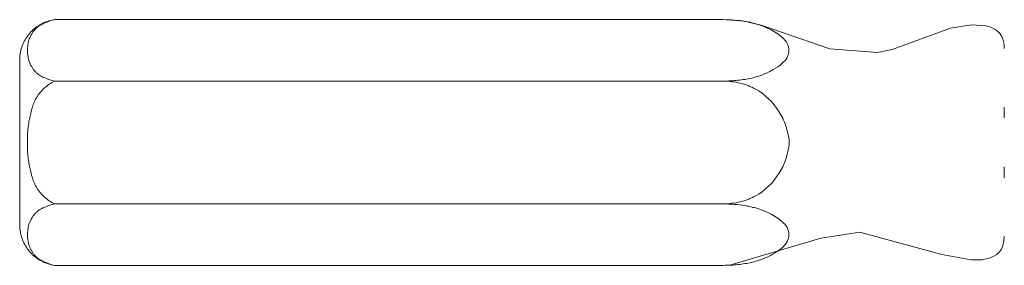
# Model space of a CAD drawing. Header units: inches. Extents: x -1 to 4727, y -3 to 1727.
# Tile 69 of 163: x 2707.62 to 2713.62, y 1392.53 to 1394.03. Entities that reach past the tile are written whole.
import ezdxf

# ---------------------------------------------------------------- set-up
doc = ezdxf.new("R2010")
doc.units = ezdxf.units.IN
doc.header["$LTSCALE"] = 42
doc.header["$MEASUREMENT"] = 0
doc.layers.get('0').update_dxf_attribs({"linetype": 'CONTINUOUS'})
doc.layers.add('I-FURN', color=8, linetype='CONTINUOUS')

# ---------------------------------------------------------------- blocks, each defined once
blk = doc.blocks.new('Game - Foosball Table - Default-3751008-FURNITURE PLAN - FLOOR 09 - EAST')
at = {"lineweight": 9}
for p, q in [((9.3817, -19.0625), (9.4486, -19.0625)), ((9.7478, -19.0625), (9.8147, -19.0625)), ((8.8482, -24.7772), (8.8482, -20.7772)), ((9.2232, -24.7772), (9.2232, -20.7772)), ((9.9732, -20.7772), (9.9732, -24.7772)), ((10.3482, -24.7772), (10.3482, -20.7772)), ((8.8482, -24.8536), (8.8482, -24.7772)), ((9.2232, -24.8536), (9.2232, -24.7772)), ((9.2232, -24.8536), (9.2232, -24.7772)), ((9.9732, -24.7772), (9.9732, -24.8536)), ((9.9732, -24.8536), (9.9732, -24.7772)), ((10.3482, -24.8536), (10.3482, -24.7772)), ((9.5982, -25.0625), (9.5982, -25.0625)), ((9.5982, -25.0625), (9.5982, -25.0625))]:
    blk.add_line(p, q, dxfattribs=at)
at = {"lineweight": 9, "flags": 128}
for points in [[(8.8482, -20.7772), (8.8571, -20.6514), (8.881, -20.5451), (9.027, -20.1263), (9.0483, -19.8347), (9.0301, -19.7458), (8.9007, -19.3904), (8.8806, -19.2626), (8.886, -19.1734), (8.8944, -19.1447), (8.9055, -19.1216), (8.919, -19.1032), (8.9346, -19.0887), (8.9511, -19.0782), (8.9675, -19.0712), (9.0002, -19.0639), (9.0237, -19.0625)], [(10.1727, -19.0625), (10.2029, -19.0648), (10.2281, -19.0709), (10.2491, -19.0803), (10.2666, -19.0926), (10.2812, -19.1076), (10.2932, -19.1255), (10.3028, -19.1467), (10.3144, -19.1976), (10.3156, -19.2651), (10.2821, -19.4425), (10.1454, -19.9437), (10.1823, -20.182), (10.3474, -20.7369), (10.3482, -20.7772)], [(9.0953, -25.0654), (9.0853, -25.0652), (9.0753, -25.0646), (9.0654, -25.0636), (9.0554, -25.0622), (9.0456, -25.0605), (9.0359, -25.0583), (9.0262, -25.0557), (9.0166, -25.0527), (9.0072, -25.0494), (8.9979, -25.0457), (8.9888, -25.0416), (8.9798, -25.0372), (8.9711, -25.0324), (8.9625, -25.0272), (8.9541, -25.0218), (8.946, -25.016), (8.9381, -25.0098), (8.9304, -25.0034), (8.923, -24.9966), (8.9159, -24.9896), (8.9091, -24.9823), (8.9026, -24.9747), (8.8964, -24.9669), (8.8905, -24.9588), (8.8849, -24.9505), (8.8797, -24.942), (8.8748, -24.9333), (8.8703, -24.9244), (8.8661, -24.9153), (8.8623, -24.906), (8.8588, -24.8966), (8.8558, -24.8871), (8.8531, -24.8775), (8.8508, -24.8677), (8.8489, -24.8579), (8.8482, -24.8536)], [(10.3482, -24.8536), (10.3465, -24.8635), (10.3444, -24.8733), (10.3419, -24.8829), (10.339, -24.8925), (10.3357, -24.902), (10.3321, -24.9113), (10.328, -24.9204), (10.3237, -24.9294), (10.3189, -24.9382), (10.3138, -24.9468), (10.3084, -24.9552), (10.3027, -24.9634), (10.2966, -24.9713), (10.2902, -24.979), (10.2835, -24.9865), (10.2765, -24.9936), (10.2692, -25.0005), (10.2617, -25.0071), (10.2539, -25.0133), (10.2459, -25.0193), (10.2376, -25.0249), (10.2291, -25.0302), (10.2204, -25.0351), (10.2116, -25.0397), (10.2025, -25.044), (10.1933, -25.0478), (10.1839, -25.0513), (10.1744, -25.0545), (10.1648, -25.0572), (10.1551, -25.0596), (10.1453, -25.0615), (10.1354, -25.0631), (10.1255, -25.0643), (10.1155, -25.065), (10.1055, -25.0654), (10.1011, -25.0654)], [(9.5982, -25.0654), (9.5781, -25.0654), (9.558, -25.0654), (9.538, -25.0654), (9.5181, -25.0654), (9.4983, -25.0654), (9.4787, -25.0654), (9.4592, -25.0654), (9.44, -25.0654), (9.421, -25.0654), (9.4024, -25.0654), (9.384, -25.0654), (9.366, -25.0654), (9.3483, -25.0654), (9.3311, -25.0654), (9.3142, -25.0654), (9.2979, -25.0654), (9.282, -25.0654), (9.2666, -25.0654), (9.2517, -25.0654), (9.2374, -25.0654), (9.2237, -25.0654), (9.2106, -25.0654), (9.1981, -25.0654), (9.1862, -25.0654), (9.175, -25.0654), (9.1645, -25.0654), (9.1546, -25.0654), (9.1455, -25.0654), (9.1371, -25.0654), (9.1295, -25.0654), (9.1225, -25.0654), (9.1164, -25.0654), (9.111, -25.0654), (9.1064, -25.0654), (9.1026, -25.0654), (9.0996, -25.0654), (9.0974, -25.0654), (9.0959, -25.0654), (9.0953, -25.0654)], [(9.0953, -25.0654), (9.0957, -25.0654), (9.0969, -25.0654), (9.0989, -25.0654), (9.1017, -25.0654), (9.1053, -25.0654), (9.1097, -25.0654), (9.1149, -25.0654), (9.1208, -25.0654), (9.1275, -25.0654), (9.135, -25.0654), (9.1432, -25.0654), (9.1521, -25.0654), (9.1618, -25.0654), (9.1721, -25.0654), (9.1831, -25.0654), (9.1948, -25.0654), (9.2071, -25.0654), (9.2201, -25.0654), (9.2337, -25.0654), (9.2478, -25.0654), (9.2625, -25.0654), (9.2778, -25.0654), (9.2935, -25.0654), (9.3098, -25.0654), (9.3265, -25.0654), (9.3436, -25.0654), (9.3612, -25.0654), (9.3791, -25.0654), (9.3974, -25.0654), (9.416, -25.0654), (9.4349, -25.0654), (9.454, -25.0654), (9.4734, -25.0654), (9.493, -25.0654), (9.5127, -25.0654), (9.5326, -25.0654), (9.5526, -25.0654), (9.5727, -25.0654), (9.5928, -25.0654), (9.5982, -25.0654)], [(9.5982, -25.0654), (9.6183, -25.0654), (9.6384, -25.0654), (9.6584, -25.0654), (9.6783, -25.0654), (9.6981, -25.0654), (9.7178, -25.0654), (9.7372, -25.0654), (9.7564, -25.0654), (9.7754, -25.0654), (9.7941, -25.0654), (9.8124, -25.0654), (9.8305, -25.0654), (9.8481, -25.0654), (9.8654, -25.0654), (9.8822, -25.0654), (9.8986, -25.0654), (9.9145, -25.0654), (9.9298, -25.0654), (9.9447, -25.0654), (9.959, -25.0654), (9.9727, -25.0654), (9.9858, -25.0654), (9.9984, -25.0654), (10.0102, -25.0654), (10.0214, -25.0654), (10.0319, -25.0654), (10.0418, -25.0654), (10.0509, -25.0654), (10.0593, -25.0654), (10.067, -25.0654), (10.0739, -25.0654), (10.08, -25.0654), (10.0854, -25.0654), (10.09, -25.0654), (10.0938, -25.0654), (10.0969, -25.0654), (10.0991, -25.0654), (10.1005, -25.0654), (10.1011, -25.0654)], [(10.1011, -25.0654), (10.1007, -25.0654), (10.0995, -25.0654), (10.0975, -25.0654), (10.0947, -25.0654), (10.0911, -25.0654), (10.0867, -25.0654), (10.0816, -25.0654), (10.0756, -25.0654), (10.0689, -25.0654), (10.0614, -25.0654), (10.0532, -25.0654), (10.0443, -25.0654), (10.0347, -25.0654), (10.0243, -25.0654), (10.0133, -25.0654), (10.0016, -25.0654), (9.9893, -25.0654), (9.9763, -25.0654), (9.9628, -25.0654), (9.9486, -25.0654), (9.9339, -25.0654), (9.9187, -25.0654), (9.9029, -25.0654), (9.8867, -25.0654), (9.87, -25.0654), (9.8528, -25.0654), (9.8353, -25.0654), (9.8173, -25.0654), (9.7991, -25.0654), (9.7805, -25.0654), (9.7616, -25.0654), (9.7424, -25.0654), (9.723, -25.0654), (9.7034, -25.0654), (9.6837, -25.0654), (9.6638, -25.0654), (9.6438, -25.0654), (9.6238, -25.0654), (9.6036, -25.0654), (9.5982, -25.0654)]]:
    blk.add_lwpolyline(points, dxfattribs=at)
at = {"lineweight": 9}
for points, knots in [([(8.8482, -20.7772), (8.8483, -20.7534), (8.8501, -20.7074), (8.8564, -20.6543), (8.8629, -20.6195), (8.8672, -20.6002), (8.8744, -20.5718), (8.888, -20.5311), (8.9101, -20.4832), (8.9345, -20.443), (8.9634, -20.4073), (8.9899, -20.3864), (9.0141, -20.3776), (9.0362, -20.3751), (9.0544, -20.3774), (9.0686, -20.3819), (9.0889, -20.3909), (9.1189, -20.4178), (9.1544, -20.4692), (9.1789, -20.5199), (9.1956, -20.5671), (9.2056, -20.6044), (9.2132, -20.6439), (9.2207, -20.6998), (9.223, -20.7453), (9.2232, -20.7772)], [-1, -1, -1, -1, -0.946429, -0.892857, -0.866071, -0.852679, -0.839286, -0.785714, -0.732143, -0.678571, -0.625, -0.571429, -0.535714, -0.5, -0.464286, -0.446429, -0.428571, -0.357143, -0.285714, -0.214286, -0.178571, -0.142857, -0.107143, -0.071429, 0, 0, 0, 0]), ([(9.2232, -20.7772), (9.2238, -20.7403), (9.2302, -20.6881), (9.2475, -20.6328), (9.2601, -20.6028), (9.296, -20.5307), (9.3656, -20.4588), (9.45, -20.4125), (9.5113, -20.3879), (9.5621, -20.3772), (9.5982, -20.3735)], [-1, -1, -1, -1, -0.833333, -0.75, -0.708333, -0.666667, -0.333333, -0.25, -0.166667, 0, 0, 0, 0]), ([(9.5982, -20.3735), (9.6343, -20.3772), (9.6851, -20.3879), (9.7464, -20.4125), (9.8308, -20.4588), (9.9004, -20.5307), (9.9363, -20.6028), (9.949, -20.6328), (9.9662, -20.6881), (9.9726, -20.7403), (9.9732, -20.7772)], [-1, -1, -1, -1, -0.833333, -0.75, -0.666667, -0.333333, -0.291667, -0.25, -0.166667, 0, 0, 0, 0]), ([(9.9732, -20.7772), (9.9733, -20.7533), (9.9752, -20.7071), (9.9815, -20.654), (9.988, -20.6192), (9.9923, -20.5999), (9.9994, -20.5716), (10.0129, -20.5312), (10.0349, -20.4836), (10.0592, -20.4435), (10.0877, -20.4079), (10.1109, -20.3894), (10.1278, -20.3818), (10.142, -20.3774), (10.1603, -20.3751), (10.1786, -20.3771), (10.1928, -20.3815), (10.2131, -20.3904), (10.2433, -20.4172), (10.2791, -20.4687), (10.3038, -20.5198), (10.3206, -20.5673), (10.3307, -20.6047), (10.3383, -20.6442), (10.3458, -20.7001), (10.3481, -20.7454), (10.3482, -20.7772)], [-1, -1, -1, -1, -0.946429, -0.892857, -0.866071, -0.852679, -0.839286, -0.785714, -0.732143, -0.678571, -0.625, -0.571429, -0.553571, -0.535714, -0.5, -0.464286, -0.446429, -0.428571, -0.357143, -0.285714, -0.214286, -0.178571, -0.142857, -0.107143, -0.071429, 0, 0, 0, 0]), ([(9.2232, -24.8536), (9.2183, -24.8733), (9.2098, -24.9), (9.1979, -24.9259), (9.1905, -24.9393), (9.1847, -24.9486), (9.1785, -24.9571), (9.1697, -24.9672), (9.1578, -24.9777), (9.1452, -24.9864), (9.1364, -24.9917), (9.1314, -24.9946), (9.1264, -24.9975), (9.1202, -25.0008), (9.11, -25.0052), (9.0971, -25.0096), (9.0813, -25.0133), (9.0606, -25.017), (9.0402, -25.0186), (9.0197, -25.0178), (9.0044, -25.0159), (8.989, -25.0131), (8.9735, -25.0094), (8.9607, -25.005), (8.9507, -25.0005), (8.9445, -24.9972), (8.9396, -24.9944), (8.9346, -24.9915), (8.9259, -24.9861), (8.9134, -24.9775), (8.9015, -24.9669), (8.8927, -24.9569), (8.8865, -24.9484), (8.8808, -24.9391), (8.8734, -24.9258), (8.8615, -24.8998), (8.8531, -24.8733), (8.8482, -24.8536)], [-1, -1, -1, -1, -0.928571, -0.892857, -0.875, -0.857143, -0.839286, -0.821429, -0.785714, -0.75, -0.732143, -0.723214, -0.714286, -0.696429, -0.678571, -0.642857, -0.607143, -0.571429, -0.5, -0.464286, -0.428571, -0.392857, -0.357143, -0.321429, -0.303571, -0.285714, -0.276786, -0.267857, -0.25, -0.214286, -0.178571, -0.160714, -0.142857, -0.125, -0.107143, -0.071429, 0, 0, 0, 0]), ([(8.8482, -24.8536), (8.8531, -24.8733), (8.8616, -24.9), (8.8735, -24.9259), (8.8809, -24.9393), (8.8848, -24.9455), (8.8868, -24.9485)], [-1, -1, -1, -1, -0.9285714, -0.8928571, -0.875, -0.8571429, -0.8571429, -0.8571429, -0.8571429]), ([(9.5982, -25.018), (9.5739, -25.0188), (9.5377, -25.0178), (9.4962, -25.013), (9.4727, -25.0092), (9.4552, -25.0058), (9.4375, -25.002), (9.4134, -24.9966), (9.3832, -24.9888), (9.3543, -24.9786), (9.3328, -24.9683), (9.3203, -24.9609), (9.3107, -24.9544), (9.3014, -24.9476), (9.2857, -24.9349), (9.2648, -24.9145), (9.2425, -24.8862), (9.2293, -24.8649), (9.2232, -24.8536)], [-1, -1, -1, -1, -0.833333, -0.75, -0.708333, -0.666667, -0.625, -0.583333, -0.5, -0.416667, -0.375, -0.333333, -0.3125, -0.291667, -0.25, -0.166667, -0.083333, 0, 0, 0, 0]), ([(9.9732, -24.8536), (9.9671, -24.8649), (9.954, -24.8862), (9.9316, -24.9145), (9.9108, -24.9349), (9.895, -24.9476), (9.8857, -24.9544), (9.8762, -24.9609), (9.8636, -24.9683), (9.8421, -24.9786), (9.8132, -24.9888), (9.783, -24.9966), (9.759, -25.002), (9.7413, -25.0058), (9.7238, -25.0092), (9.7002, -25.013), (9.6587, -25.0178), (9.6226, -25.0188), (9.5982, -25.018)], [-1, -1, -1, -1, -0.916667, -0.833333, -0.75, -0.708333, -0.6875, -0.666667, -0.625, -0.583333, -0.5, -0.416667, -0.375, -0.333333, -0.291667, -0.25, -0.166667, 0, 0, 0, 0]), ([(10.3482, -24.8536), (10.3433, -24.8733), (10.3348, -24.9), (10.3229, -24.9259), (10.3155, -24.9393), (10.3097, -24.9486), (10.3035, -24.9571), (10.2947, -24.9672), (10.2828, -24.9777), (10.2702, -24.9864), (10.2614, -24.9917), (10.2564, -24.9946), (10.2514, -24.9975), (10.2452, -25.0008), (10.235, -25.0052), (10.2221, -25.0096), (10.2063, -25.0133), (10.1856, -25.017), (10.1652, -25.0186), (10.1447, -25.0178), (10.1294, -25.0159), (10.114, -25.0131), (10.0985, -25.0094), (10.0857, -25.005), (10.0757, -25.0005), (10.0695, -24.9972), (10.0646, -24.9944), (10.0596, -24.9915), (10.0509, -24.9861), (10.0384, -24.9775), (10.0265, -24.9669), (10.0177, -24.9569), (10.0115, -24.9484), (10.0058, -24.9391), (9.9984, -24.9258), (9.9865, -24.8998), (9.9781, -24.8733), (9.9732, -24.8536)], [-1, -1, -1, -1, -0.928571, -0.892857, -0.875, -0.857143, -0.839286, -0.821429, -0.785714, -0.75, -0.732143, -0.723214, -0.714286, -0.696429, -0.678571, -0.642857, -0.607143, -0.571429, -0.5, -0.464286, -0.428571, -0.392857, -0.357143, -0.321429, -0.303571, -0.285714, -0.276786, -0.267857, -0.25, -0.214286, -0.178571, -0.160714, -0.142857, -0.125, -0.107143, -0.071429, 0, 0, 0, 0]), ([(10.3098, -24.9483), (10.3118, -24.9453), (10.3157, -24.9391), (10.323, -24.9258), (10.3349, -24.8998), (10.3433, -24.8733), (10.3482, -24.8536)], [-0.1428571, -0.1428571, -0.1428571, -0.1428571, -0.125, -0.1071429, -0.0714286, 0, 0, 0, 0])]:
    blk.add_open_spline(points, degree=3, knots=knots, dxfattribs=at)

msp = doc.modelspace()

# ---------------------------------------------------------------- block references
at = {"layer": 'I-FURN', "rotation": 269.9999999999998}
msp.add_blockref('Game - Foosball Table - Default-3751008-FURNITURE PLAN - FLOOR 09 - EAST', (2732.6875, 1402.875), dxfattribs=at)

doc.saveas('drawing.dxf')
